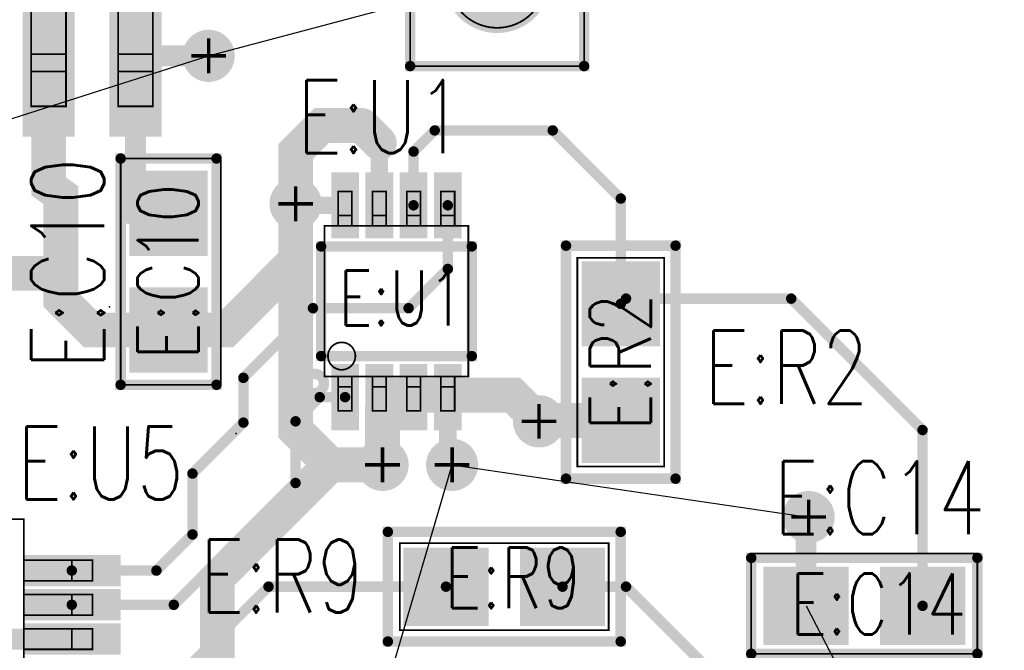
# Model space of a CAD drawing. Extents: x -7.2 to 18.3, y -5.6 to 10.9.
# Tile 35 of 112: x 3.601 to 4.167, y 0.499 to 0.862. Entities that reach past the tile are written whole.
import ezdxf
from ezdxf.enums import TextEntityAlignment as Align

# ---------------------------------------------------------------- set-up
doc = ezdxf.new("R2010")
doc.units = 0
for name, pattern in [('SIG_235', [2, 1, 1]), ('SIG_242', [2, 1, 1]), ('SIG_246', [2, 1, 1]), ('SIG_256', [2, 1, 1]), ('SIG_257', [2, 1, 1]), ('SIG_258', [2, 1, 1]), ('SIG_266', [2, 1, 1]), ('TRMIDX_12', [2, 1, 1]), ('TRMIDX_14', [2, 1, 1]), ('TRMIDX_2', [2, 1, 1]), ('TRMIDX_4', [2, 1, 1])]:
    doc.linetypes.add(name, pattern=pattern)
for name, color, linetype in [('DIMENSION7_119', 254, 'CONTINUOUS'), ('DRIL_NPLTE_THRU_01', 16, 'CONTINUOUS'), ('DRIL_NPLTE_THRU_03', 146, 'CONTINUOUS'), ('DRIL_NPLTE_THRU_04', 176, 'CONTINUOUS'), ('DRIL_PLTE_THRU_01', 16, 'CONTINUOUS'), ('DRIL_PLTE_THRU_03', 146, 'CONTINUOUS'), ('DRIL_PLTE_THRU_04', 176, 'CONTINUOUS'), ('DRIL_SYMBOL', 254, 'CONTINUOUS'), ('LINK_00', 2, 'CONTINUOUS'), ('PADS_BOT', 5, 'CONTINUOUS'), ('PADS_INNER', 1, 'CONTINUOUS'), ('PADS_TOP', 1, 'CONTINUOUS'), ('PADS_XR_131', 3, 'CONTINUOUS'), ('PADS_XR_132', 6, 'CONTINUOUS'), ('PADS_XR_133', 254, 'CONTINUOUS'), ('PART_NAME_123', 255, 'CONTINUOUS'), ('PART_NAME_129', 2, 'CONTINUOUS'), ('PART_TOP_2DLINE_123', 255, 'CONTINUOUS'), ('PART_TOP_2DLINE_129', 2, 'CONTINUOUS'), ('TRACE_01', 1, 'CONTINUOUS'), ('TRACE_04', 5, 'CONTINUOUS'), ('VIAPTS', 56, 'CONTINUOUS')]:
    doc.layers.add(name, color=color, linetype=linetype)
doc.styles.add('W0$001', font='simplex', dxfattribs={"width": 0.75})
doc.styles.add('W0$006', font='simplex', dxfattribs={"width": 0.75})

# ---------------------------------------------------------------- blocks, each defined once
blk = doc.blocks.new('SMOOTH_0$001')
at = {"const_width": 0.0005}
blk.add_lwpolyline([(-0.00025, 0, 1), (0.00025, 0, 1)], format="xyb", close=True, dxfattribs=at)
blk = doc.blocks.new('SMOOTH_0$006')
at = {"const_width": 0.003}
blk.add_lwpolyline([(-0.0015, 0, 1), (0.0015, 0, 1)], format="xyb", close=True, dxfattribs=at)
blk = doc.blocks.new('PART_BODY_TOP_394')
at = {"layer": 'PART_TOP_2DLINE_123', "const_width": 0.006}
blk.add_lwpolyline([(-0.05, 0.05), (0.35, 0.05), (0.35, -0.05), (-0.05, -0.05)], close=True, dxfattribs=at)
at = {"layer": 'PART_TOP_2DLINE_129', "const_width": 0.001}
for points in [[(0.35, 0.05), (-0.05, 0.05)], [(-0.05, 0.05), (-0.05, -0.05)], [(-0.05, -0.05), (0.35, -0.05)]]:
    blk.add_lwpolyline(points, dxfattribs=at)
blk.add_lwpolyline([(-0.028, 0, 1), (0.028, 0, 1)], format="xyb", close=True, dxfattribs=at)
at = {"layer": 'PART_TOP_2DLINE_123'}
for p in [(-0.05, 0.05), (-0.05, -0.05)]:
    blk.add_blockref('SMOOTH_0$006', p, dxfattribs=at)
at = {"layer": 'PART_TOP_2DLINE_129'}
for p in [(-0.05, 0.05), (-0.05, 0.05), (-0.05, -0.05), (-0.05, -0.05)]:
    blk.add_blockref('SMOOTH_0$001', p, dxfattribs=at)
blk = doc.blocks.new('DRIL_SYMBOL_0$028')
at = {"layer": 'DRIL_SYMBOL', "const_width": 0.002}
for points in [[(0, -0.01), (0, 0.01)], [(-0.01, 0), (0.01, 0)]]:
    blk.add_lwpolyline(points, dxfattribs=at)
blk = doc.blocks.new('DRIL_HOLE_0$028')
at = {"const_width": 0.014}
blk.add_lwpolyline([(-0.007, 0, 1), (0.007, 0, 1)], format="xyb", close=True, dxfattribs=at)
blk.add_blockref('DRIL_SYMBOL_0$028', (0, 0))
blk = doc.blocks.new('PAD_140')
at = {"const_width": 0.028}
blk.add_lwpolyline([(0, -0.014, 1), (0, 0.014, 1)], format="xyb", close=True, dxfattribs=at)
blk = doc.blocks.new('PAD_39')
at = {"const_width": 0.031}
blk.add_lwpolyline([(0, -0.0155, 1), (0, 0.0155, 1)], format="xyb", close=True, dxfattribs=at)
blk = doc.blocks.new('STK_TOP_81')
at = {"layer": 'DRIL_PLTE_THRU_01'}
blk.add_blockref('DRIL_HOLE_0$028', (0, 0), dxfattribs=at)
at = {"layer": 'DRIL_PLTE_THRU_03'}
blk.add_blockref('DRIL_HOLE_0$028', (0, 0), dxfattribs=at)
at = {"layer": 'DRIL_PLTE_THRU_04'}
blk.add_blockref('DRIL_HOLE_0$028', (0, 0), dxfattribs=at)
at = {"layer": 'PADS_BOT'}
blk.add_blockref('PAD_140', (0, 0), dxfattribs=at)
at = {"layer": 'PADS_INNER'}
blk.add_blockref('PAD_140', (0, 0), dxfattribs=at)
at = {"layer": 'PADS_TOP'}
blk.add_blockref('PAD_140', (0, 0), dxfattribs=at)
at = {"layer": 'PADS_XR_131'}
blk.add_blockref('PAD_39', (0, 0), dxfattribs=at)
at = {"layer": 'PADS_XR_132'}
blk.add_blockref('PAD_39', (0, 0), dxfattribs=at)
blk = doc.blocks.new('SYM_TOP_67')
for name in ['PART_BODY_TOP_394', 'STK_TOP_81']:
    blk.add_blockref(name, (0, 0))
blk = doc.blocks.new('PART_TOP_471')
blk.add_blockref('SYM_TOP_67', (0, 0))
blk = doc.blocks.new('PART_BODY_TOP_399')
at = {"layer": 'DIMENSION7_119', "linetype": 'TRMIDX_4', "const_width": 0.001}
blk.add_lwpolyline([(-0.25984, -0.18701), (-0.25982, -0.18701)], dxfattribs=at)
at = {"layer": 'DIMENSION7_119', "linetype": 'TRMIDX_12', "const_width": 0.001}
blk.add_lwpolyline([(-0.25984, -0.18701), (-0.25982, -0.18701)], dxfattribs=at)
at = {"layer": 'DIMENSION7_119', "linetype": 'TRMIDX_2', "const_width": 0.001}
blk.add_lwpolyline([(-0.18701, -0.25984), (-0.18698, -0.25984)], dxfattribs=at)
at = {"layer": 'DIMENSION7_119', "linetype": 'TRMIDX_14', "const_width": 0.001}
blk.add_lwpolyline([(-0.18701, -0.25984), (-0.18698, -0.25984)], dxfattribs=at)
at = {"layer": 'PART_TOP_2DLINE_129', "const_width": 0.001}
for points in [[(-0.1378, -0.1378), (0.1378, -0.1378), (0.1378, 0.1378), (-0.1378, 0.1378)], [(-0.1378, -0.06299), (-0.17717, -0.06299), (-0.17717, -0.0748), (-0.1378, -0.0748)], [(-0.1378, -0.06299), (-0.16535, -0.06299), (-0.16535, -0.0748), (-0.1378, -0.0748)], [(-0.1378, -0.08268), (-0.17717, -0.08268), (-0.17717, -0.09449), (-0.1378, -0.09449)], [(-0.1378, -0.08268), (-0.16535, -0.08268), (-0.16535, -0.09449), (-0.1378, -0.09449)], [(-0.1378, -0.10236), (-0.17717, -0.10236), (-0.17717, -0.11417), (-0.1378, -0.11417)], [(-0.1378, -0.10236), (-0.16535, -0.10236), (-0.16535, -0.11417), (-0.1378, -0.11417)]]:
    blk.add_lwpolyline(points, close=True, dxfattribs=at)
at = {"layer": 'DIMENSION7_119'}
for p in [(-0.25984, -0.18701), (-0.25984, -0.18701), (-0.25982, -0.18701), (-0.25982, -0.18701), (-0.18701, -0.25984), (-0.18701, -0.25984), (-0.18698, -0.25984), (-0.18698, -0.25984)]:
    blk.add_blockref('SMOOTH_0$001', p, dxfattribs=at)
at = {"layer": 'PART_TOP_2DLINE_129'}
for p in [(-0.17717, -0.06299), (-0.16535, -0.06299), (-0.1378, -0.06299), (-0.1378, -0.06299), (-0.17717, -0.0748), (-0.16535, -0.0748), (-0.1378, -0.0748), (-0.1378, -0.0748), (-0.17717, -0.08268), (-0.16535, -0.08268), (-0.1378, -0.08268), (-0.1378, -0.08268), (-0.17717, -0.09449), (-0.16535, -0.09449), (-0.1378, -0.09449), (-0.1378, -0.09449), (-0.17717, -0.10236), (-0.16535, -0.10236), (-0.1378, -0.10236), (-0.1378, -0.10236), (-0.17717, -0.11417), (-0.16535, -0.11417), (-0.1378, -0.11417), (-0.1378, -0.11417), (-0.1378, -0.1378)]:
    blk.add_blockref('SMOOTH_0$001', p, dxfattribs=at)
blk = doc.blocks.new('DRIL_HOLE_0')
blk.add_lwpolyline([(0, 0, 1), (0, 0, 1)], format="xyb", close=True)
blk = doc.blocks.new('PAD_1')
blk.add_lwpolyline([(0, 0, 1), (0, 0, 1)], format="xyb", close=True)
blk = doc.blocks.new('PAD_146')
at = {"const_width": 0.018}
blk.add_lwpolyline([(-0.028, 0), (0.028, 0)], dxfattribs=at)
blk = doc.blocks.new('PAD_147')
at = {"const_width": 0.012}
blk.add_lwpolyline([(-0.025, 0), (0.025, 0)], dxfattribs=at)
blk = doc.blocks.new('STK_TOP_85')
at = {"layer": 'DRIL_NPLTE_THRU_01'}
blk.add_blockref('DRIL_HOLE_0', (0, 0), dxfattribs=at)
at = {"layer": 'DRIL_NPLTE_THRU_03'}
blk.add_blockref('DRIL_HOLE_0', (0, 0), dxfattribs=at)
at = {"layer": 'DRIL_NPLTE_THRU_04'}
blk.add_blockref('DRIL_HOLE_0', (0, 0), dxfattribs=at)
at = {"layer": 'PADS_BOT'}
blk.add_blockref('PAD_1', (0, 0), dxfattribs=at)
at = {"layer": 'PADS_INNER'}
blk.add_blockref('PAD_1', (0, 0), dxfattribs=at)
at = {"layer": 'PADS_TOP'}
blk.add_blockref('PAD_147', (0, 0), dxfattribs=at)
at = {"layer": 'PADS_XR_131'}
blk.add_blockref('PAD_146', (0, 0), dxfattribs=at)
at = {"layer": 'PADS_XR_133'}
blk.add_blockref('PAD_147', (0, 0), dxfattribs=at)
blk = doc.blocks.new('SYM_TOP_72')
for name, p in [('PART_BODY_TOP_399', (0, 0)), ('STK_TOP_85', (-0.16535, -0.0689)), ('STK_TOP_85', (-0.16535, -0.08858)), ('STK_TOP_85', (-0.16535, -0.10827))]:
    blk.add_blockref(name, p)
blk = doc.blocks.new('PART_TOP_477')
blk.add_blockref('SYM_TOP_72', (0, 0))
at = {"layer": 'PART_NAME_123', "style": 'W0$006', "width": 0.75}
blk.add_text('E:U5', height=0.042, rotation=180, dxfattribs=at).set_placement((-0.1339, -0.1491))
blk = doc.blocks.new('PART_BODY_TOP_402')
at = {"layer": 'PART_TOP_2DLINE_129', "const_width": 0.001}
for points in [[(0.115, -0.15), (0.115, -0.21), (0.135, -0.21), (0.135, -0.15)], [(0.165, -0.15), (0.165, -0.21), (0.185, -0.21), (0.185, -0.15)], [(0.115, -0.18), (0.135, -0.18), (0.135, -0.19), (0.115, -0.19)], [(0.165, -0.18), (0.185, -0.18), (0.185, -0.19), (0.165, -0.19)]]:
    blk.add_lwpolyline(points, close=True, dxfattribs=at)
at = {"layer": 'PART_TOP_2DLINE_129'}
for p in [(0.115, -0.18), (0.135, -0.18), (0.165, -0.18), (0.185, -0.18), (0.115, -0.19), (0.135, -0.19), (0.165, -0.19), (0.185, -0.19), (0.115, -0.21), (0.135, -0.21), (0.165, -0.21), (0.185, -0.21)]:
    blk.add_blockref('SMOOTH_0$001', p, dxfattribs=at)
blk = doc.blocks.new('PAD_148')
at = {"const_width": 0.03}
blk.add_lwpolyline([(-0.0465, 0), (0.0465, 0)], dxfattribs=at)
blk = doc.blocks.new('PAD_149')
at = {"const_width": 0.024}
blk.add_lwpolyline([(-0.0435, 0), (0.0435, 0)], dxfattribs=at)
blk = doc.blocks.new('STK_TOP_88')
at = {"layer": 'DRIL_NPLTE_THRU_01'}
blk.add_blockref('DRIL_HOLE_0', (0, 0), dxfattribs=at)
at = {"layer": 'DRIL_NPLTE_THRU_03'}
blk.add_blockref('DRIL_HOLE_0', (0, 0), dxfattribs=at)
at = {"layer": 'DRIL_NPLTE_THRU_04'}
blk.add_blockref('DRIL_HOLE_0', (0, 0), dxfattribs=at)
at = {"layer": 'PADS_BOT'}
blk.add_blockref('PAD_1', (0, 0), dxfattribs=at)
at = {"layer": 'PADS_INNER'}
blk.add_blockref('PAD_1', (0, 0), dxfattribs=at)
at = {"layer": 'PADS_TOP', "rotation": 90}
blk.add_blockref('PAD_149', (0, 0), dxfattribs=at)
at = {"layer": 'PADS_XR_131', "rotation": 90}
blk.add_blockref('PAD_148', (0, 0), dxfattribs=at)
at = {"layer": 'PADS_XR_133', "rotation": 90}
blk.add_blockref('PAD_149', (0, 0), dxfattribs=at)
blk = doc.blocks.new('SYM_TOP_75')
for name, p in [('PART_BODY_TOP_402', (0, 0)), ('STK_TOP_88', (0.125, -0.181)), ('STK_TOP_88', (0.175, -0.181))]:
    blk.add_blockref(name, p)
blk = doc.blocks.new('PART_TOP_480')
blk.add_blockref('SYM_TOP_75', (0, 0))
blk = doc.blocks.new('PART_BODY_TOP_404')
at = {"layer": 'PART_TOP_2DLINE_123', "const_width": 0.006}
blk.add_lwpolyline([(-0.065, -0.02756), (0.065, -0.02756), (0.065, 0.02756), (-0.065, 0.02756)], close=True, dxfattribs=at)
at = {"layer": 'PART_TOP_2DLINE_129', "const_width": 0.001}
blk.add_lwpolyline([(-0.065, -0.03), (0.065, -0.03), (0.065, 0.02756), (-0.065, 0.02756)], close=True, dxfattribs=at)
at = {"layer": 'PART_TOP_2DLINE_123'}
for p in [(-0.065, 0.02756), (0.065, 0.02756), (-0.065, -0.02756), (0.065, -0.02756)]:
    blk.add_blockref('SMOOTH_0$006', p, dxfattribs=at)
at = {"layer": 'PART_TOP_2DLINE_129'}
for p in [(-0.065, 0.02756), (0.065, 0.02756), (-0.065, -0.03), (0.065, -0.03)]:
    blk.add_blockref('SMOOTH_0$001', p, dxfattribs=at)
blk = doc.blocks.new('PAD_46')
at = {"const_width": 0.045}
blk.add_lwpolyline([(-0.0245, 0), (0.0245, 0)], dxfattribs=at)
blk = doc.blocks.new('PAD_47')
at = {"const_width": 0.039}
blk.add_lwpolyline([(-0.0215, 0), (0.0215, 0)], dxfattribs=at)
blk = doc.blocks.new('STK_TOP_14')
at = {"layer": 'DRIL_PLTE_THRU_01'}
blk.add_blockref('DRIL_HOLE_0', (0, 0), dxfattribs=at)
at = {"layer": 'DRIL_PLTE_THRU_03'}
blk.add_blockref('DRIL_HOLE_0', (0, 0), dxfattribs=at)
at = {"layer": 'DRIL_PLTE_THRU_04'}
blk.add_blockref('DRIL_HOLE_0', (0, 0), dxfattribs=at)
at = {"layer": 'PADS_BOT'}
blk.add_blockref('PAD_1', (0, 0), dxfattribs=at)
at = {"layer": 'PADS_INNER'}
blk.add_blockref('PAD_1', (0, 0), dxfattribs=at)
at = {"layer": 'PADS_TOP'}
blk.add_blockref('PAD_47', (0, 0), dxfattribs=at)
at = {"layer": 'PADS_XR_131'}
blk.add_blockref('PAD_46', (0, 0), dxfattribs=at)
at = {"layer": 'PADS_XR_133'}
blk.add_blockref('PAD_47', (0, 0), dxfattribs=at)
blk = doc.blocks.new('SYM_TOP_77')
for name, p in [('PART_BODY_TOP_404', (0, 0)), ('STK_TOP_14', (-0.0335, 0)), ('STK_TOP_14', (0.0335, 0))]:
    blk.add_blockref(name, p)
blk = doc.blocks.new('PART_TOP_483')
blk.add_blockref('SYM_TOP_77', (0, 0))
at = {"layer": 'PART_NAME_123', "style": 'W0$006', "width": 0.75}
blk.add_text('E:C10', height=0.042, dxfattribs=at).set_placement((-0.056, 0.037))
at = {"layer": 'PART_NAME_129', "style": 'W0$001', "width": 0.75}
blk.add_text('E:C10', height=0.035, dxfattribs=at).set_placement((0, 0.00033), align=Align.MIDDLE_CENTER)
blk = doc.blocks.new('PART_TOP_484')
blk.add_blockref('SYM_TOP_77', (0, 0))
at = {"layer": 'PART_NAME_123', "style": 'W0$006', "width": 0.75}
blk.add_text('E:C14', height=0.042, rotation=180, dxfattribs=at).set_placement((0.0521, -0.0411))
at = {"layer": 'PART_NAME_129', "style": 'W0$001', "width": 0.75}
blk.add_text('E:C14', height=0.035, rotation=180, dxfattribs=at).set_placement((-0.0079, -0.0011), align=Align.MIDDLE_CENTER)
blk = doc.blocks.new('PART_BODY_TOP_346')
at = {"layer": 'PART_TOP_2DLINE_123', "const_width": 0.006}
blk.add_lwpolyline([(-0.06693, -0.0315), (0.06693, -0.0315), (0.06693, 0.0315), (-0.06693, 0.0315)], close=True, dxfattribs=at)
at = {"layer": 'PART_TOP_2DLINE_129', "const_width": 0.001}
blk.add_lwpolyline([(-0.06, -0.025), (0.06, -0.025), (0.06, 0.025), (-0.06, 0.025)], close=True, dxfattribs=at)
at = {"layer": 'PART_TOP_2DLINE_123'}
for p in [(-0.06693, 0.0315), (0.06693, 0.0315), (-0.06693, -0.0315), (0.06693, -0.0315)]:
    blk.add_blockref('SMOOTH_0$006', p, dxfattribs=at)
at = {"layer": 'PART_TOP_2DLINE_129'}
for p in [(-0.06, 0.025), (0.06, 0.025), (-0.06, -0.025), (0.06, -0.025)]:
    blk.add_blockref('SMOOTH_0$001', p, dxfattribs=at)
blk = doc.blocks.new('SYM_TOP_19')
for name, p in [('PART_BODY_TOP_346', (0, 0)), ('STK_TOP_14', (-0.0335, 0)), ('STK_TOP_14', (0.0335, 0))]:
    blk.add_blockref(name, p)
blk = doc.blocks.new('PART_TOP_504')
blk.add_blockref('SYM_TOP_19', (0, 0))
at = {"layer": 'PART_NAME_123', "style": 'W0$006', "width": 0.75}
blk.add_text('E:R9', height=0.042, rotation=180, dxfattribs=at).set_placement((0.1751, 0.0149))
at = {"layer": 'PART_NAME_129', "style": 'W0$001', "width": 0.75}
blk.add_text('E:R9', height=0.035, rotation=180, dxfattribs=at).set_placement((-0.0049, -0.0051), align=Align.MIDDLE_CENTER)
blk = doc.blocks.new('PART_TOP_510')
blk.add_blockref('SYM_TOP_19', (0, 0))
at = {"layer": 'PART_NAME_123', "style": 'W0$006', "width": 0.75}
blk.add_text('E:R2', height=0.042, rotation=270, dxfattribs=at).set_placement((-0.0239, -0.0479))
at = {"layer": 'PART_NAME_129', "style": 'W0$001', "width": 0.75}
blk.add_text('E:R2', height=0.035, dxfattribs=at).set_placement((0, 0.00033), align=Align.MIDDLE_CENTER)
blk = doc.blocks.new('PART_BODY_TOP_401')
at = {"layer": 'PART_TOP_2DLINE_123', "const_width": 0.006}
blk.add_lwpolyline([(-0.04331, 0.0315), (0.04331, 0.0315), (0.04331, -0.0315), (-0.04331, -0.0315)], close=True, dxfattribs=at)
blk.add_lwpolyline([(-0.05281, -0.04724, 1), (-0.04168, -0.04724, 1)], format="xyb", close=True, dxfattribs=at)
at = {"layer": 'PART_TOP_2DLINE_129', "const_width": 0.001}
for points in [[(-0.03346, 0.04331), (-0.02559, 0.04331), (-0.02559, 0.06299), (-0.03346, 0.06299)], [(-0.03346, 0.04921), (-0.02559, 0.04921), (-0.02559, 0.06299), (-0.03346, 0.06299)], [(-0.01378, 0.04331), (-0.00591, 0.04331), (-0.00591, 0.06299), (-0.01378, 0.06299)], [(-0.01378, 0.04921), (-0.00591, 0.04921), (-0.00591, 0.06299), (-0.01378, 0.06299)], [(0.00591, 0.04331), (0.01378, 0.04331), (0.01378, 0.06299), (0.00591, 0.06299)], [(0.00591, 0.04921), (0.01378, 0.04921), (0.01378, 0.06299), (0.00591, 0.06299)], [(0.02559, 0.04331), (0.03346, 0.04331), (0.03346, 0.06299), (0.02559, 0.06299)], [(0.02559, 0.04921), (0.03346, 0.04921), (0.03346, 0.06299), (0.02559, 0.06299)], [(-0.04134, 0.04331), (0.04134, 0.04331), (0.04134, -0.04331), (-0.04134, -0.04331)], [(-0.03346, -0.06299), (-0.02559, -0.06299), (-0.02559, -0.04331), (-0.03346, -0.04331)], [(-0.03346, -0.04921), (-0.02559, -0.04921), (-0.02559, -0.04331), (-0.03346, -0.04331)], [(-0.01378, -0.06299), (-0.00591, -0.06299), (-0.00591, -0.04331), (-0.01378, -0.04331)], [(-0.01378, -0.04921), (-0.00591, -0.04921), (-0.00591, -0.04331), (-0.01378, -0.04331)], [(0.00591, -0.06299), (0.01378, -0.06299), (0.01378, -0.04331), (0.00591, -0.04331)], [(0.00591, -0.04921), (0.01378, -0.04921), (0.01378, -0.04331), (0.00591, -0.04331)], [(0.02559, -0.06299), (0.03346, -0.06299), (0.03346, -0.04331), (0.02559, -0.04331)], [(0.02559, -0.04921), (0.03346, -0.04921), (0.03346, -0.04331), (0.02559, -0.04331)]]:
    blk.add_lwpolyline(points, close=True, dxfattribs=at)
blk.add_lwpolyline([(-0.03937, -0.0315, 1), (-0.02362, -0.0315, 1)], format="xyb", close=True, dxfattribs=at)
at = {"layer": 'PART_TOP_2DLINE_123'}
for p in [(-0.04331, 0.0315), (0.04331, 0.0315), (-0.04331, -0.0315), (0.04331, -0.0315)]:
    blk.add_blockref('SMOOTH_0$006', p, dxfattribs=at)
at = {"layer": 'PART_TOP_2DLINE_129'}
for p in [(-0.03346, 0.06299), (-0.03346, 0.06299), (-0.02559, 0.06299), (-0.02559, 0.06299), (-0.01378, 0.06299), (-0.01378, 0.06299), (-0.00591, 0.06299), (-0.00591, 0.06299), (0.00591, 0.06299), (0.00591, 0.06299), (0.01378, 0.06299), (0.01378, 0.06299), (0.02559, 0.06299), (0.02559, 0.06299), (0.03346, 0.06299), (0.03346, 0.06299), (-0.03346, 0.04921), (-0.02559, 0.04921), (-0.01378, 0.04921), (-0.00591, 0.04921), (0.00591, 0.04921), (0.01378, 0.04921), (0.02559, 0.04921), (0.03346, 0.04921), (-0.04134, 0.04331), (-0.03346, 0.04331), (-0.02559, 0.04331), (-0.01378, 0.04331), (-0.00591, 0.04331), (0.00591, 0.04331), (0.01378, 0.04331), (0.02559, 0.04331), (0.03346, 0.04331), (0.04134, 0.04331), (-0.04134, -0.04331), (-0.03346, -0.04331), (-0.03346, -0.04331), (-0.02559, -0.04331), (-0.02559, -0.04331), (-0.01378, -0.04331), (-0.01378, -0.04331), (-0.00591, -0.04331), (-0.00591, -0.04331), (0.00591, -0.04331), (0.00591, -0.04331), (0.01378, -0.04331), (0.01378, -0.04331), (0.02559, -0.04331), (0.02559, -0.04331), (0.03346, -0.04331), (0.03346, -0.04331), (0.04134, -0.04331), (-0.03346, -0.04921), (-0.02559, -0.04921), (-0.01378, -0.04921), (-0.00591, -0.04921), (0.00591, -0.04921), (0.01378, -0.04921), (0.02559, -0.04921), (0.03346, -0.04921), (-0.03346, -0.06299), (-0.02559, -0.06299), (-0.01378, -0.06299), (-0.00591, -0.06299), (0.00591, -0.06299), (0.01378, -0.06299), (0.02559, -0.06299), (0.03346, -0.06299)]:
    blk.add_blockref('SMOOTH_0$001', p, dxfattribs=at)
blk = doc.blocks.new('PAD_153')
at = {"const_width": 0.016}
blk.add_lwpolyline([(-0.019, 0), (0.019, 0)], dxfattribs=at)
blk = doc.blocks.new('PAD_154')
at = {"const_width": 0.01}
blk.add_lwpolyline([(-0.016, 0), (0.016, 0)], dxfattribs=at)
blk = doc.blocks.new('STK_TOP_87')
at = {"layer": 'DRIL_PLTE_THRU_01'}
blk.add_blockref('DRIL_HOLE_0', (0, 0), dxfattribs=at)
at = {"layer": 'DRIL_PLTE_THRU_03'}
blk.add_blockref('DRIL_HOLE_0', (0, 0), dxfattribs=at)
at = {"layer": 'DRIL_PLTE_THRU_04'}
blk.add_blockref('DRIL_HOLE_0', (0, 0), dxfattribs=at)
at = {"layer": 'PADS_BOT'}
blk.add_blockref('PAD_1', (0, 0), dxfattribs=at)
at = {"layer": 'PADS_INNER'}
blk.add_blockref('PAD_1', (0, 0), dxfattribs=at)
at = {"layer": 'PADS_TOP', "rotation": 90}
blk.add_blockref('PAD_154', (0, 0), dxfattribs=at)
at = {"layer": 'PADS_XR_131', "rotation": 90}
blk.add_blockref('PAD_153', (0, 0), dxfattribs=at)
at = {"layer": 'PADS_XR_133', "rotation": 90}
blk.add_blockref('PAD_154', (0, 0), dxfattribs=at)
blk = doc.blocks.new('SYM_TOP_74')
for name, p in [('STK_TOP_87', (-0.02953, 0.05512)), ('STK_TOP_87', (-0.00984, 0.05512)), ('STK_TOP_87', (0.00984, 0.05512)), ('STK_TOP_87', (0.02953, 0.05512)), ('PART_BODY_TOP_401', (0, 0)), ('STK_TOP_87', (-0.02953, -0.05512)), ('STK_TOP_87', (-0.00984, -0.05512)), ('STK_TOP_87', (0.00984, -0.05512)), ('STK_TOP_87', (0.02953, -0.05512))]:
    blk.add_blockref(name, p)
blk = doc.blocks.new('PART_TOP_518')
blk.add_blockref('SYM_TOP_74', (0, 0))
at = {"layer": 'PART_NAME_123', "style": 'W0$006', "width": 0.75}
blk.add_text('E:U1', height=0.042, dxfattribs=at).set_placement((-0.0571, 0.0851))
at = {"layer": 'PART_NAME_129', "style": 'W0$001', "width": 0.75}
blk.add_text('E:U1', height=0.0315, dxfattribs=at).set_placement((-0.0331, -0.0139))
blk = doc.blocks.new('SMOOTH_0$012')
at = {"const_width": 0.006}
blk.add_lwpolyline([(-0.003, 0, 1), (0.003, 0, 1)], format="xyb", close=True, dxfattribs=at)
blk = doc.blocks.new('SMOOTH_0$01')
at = {"const_width": 0.005}
blk.add_lwpolyline([(-0.0025, 0, 1), (0.0025, 0, 1)], format="xyb", close=True, dxfattribs=at)
blk = doc.blocks.new('SMOOTH_0$02')
at = {"const_width": 0.01}
blk.add_lwpolyline([(-0.005, 0, 1), (0.005, 0, 1)], format="xyb", close=True, dxfattribs=at)
blk = doc.blocks.new('DRIL_SYMBOL_0$013')
at = {"layer": 'DRIL_SYMBOL', "const_width": 0.002}
for points in [[(0, -0.01), (0, 0.01)], [(-0.01, 0), (0.01, 0)]]:
    blk.add_lwpolyline(points, dxfattribs=at)
blk = doc.blocks.new('DRIL_HOLE_0$013')
at = {"const_width": 0.0065}
blk.add_lwpolyline([(-0.00325, 0, 1), (0.00325, 0, 1)], format="xyb", close=True, dxfattribs=at)
blk.add_blockref('DRIL_SYMBOL_0$013', (0, 0))
blk = doc.blocks.new('PAD_190')
at = {"const_width": 0.015}
blk.add_lwpolyline([(0, -0.0075, 1), (0, 0.0075, 1)], format="xyb", close=True, dxfattribs=at)
blk = doc.blocks.new('STK_TOP_5')
at = {"layer": 'DRIL_PLTE_THRU_01'}
blk.add_blockref('DRIL_HOLE_0$013', (0, 0), dxfattribs=at)
at = {"layer": 'DRIL_PLTE_THRU_03'}
blk.add_blockref('DRIL_HOLE_0$013', (0, 0), dxfattribs=at)
at = {"layer": 'DRIL_PLTE_THRU_04'}
blk.add_blockref('DRIL_HOLE_0$013', (0, 0), dxfattribs=at)
at = {"layer": 'PADS_BOT'}
blk.add_blockref('PAD_190', (0, 0), dxfattribs=at)
at = {"layer": 'PADS_INNER'}
blk.add_blockref('PAD_190', (0, 0), dxfattribs=at)
at = {"layer": 'PADS_TOP'}
blk.add_blockref('PAD_190', (0, 0), dxfattribs=at)
blk = doc.blocks.new('SYM_TOP_3')
blk.add_blockref('STK_TOP_5', (0, 0))

msp = doc.modelspace()

# ---------------------------------------------------------------- linework, layer by layer
at = {"layer": 'LINK_00', "linetype": 'SIG_235'}
for p, q in [((3.7092, 0.8409), (3.8751, 0.885)), ((3.4742, 0.7659), (3.7092, 0.8409)), ((3.7992, 0.4359), (3.8492, 0.6059)), ((3.8492, 0.6059), (4.0542, 0.5759)), ((4.0527, 0.5249), (4.0992, 0.4359))]:
    msp.add_line(p, q, dxfattribs=at)
at = {"layer": 'TRACE_01', "linetype": 'SIG_246'}
for points, const_width in [([(3.6172, 0.8409), (3.6172, 0.921), (3.6022, 0.936), (3.3322, 0.936)], 0.02), ([(3.5477, 0.7159), (3.6242, 0.7159), (3.6242, 0.7609), (3.6172, 0.7659), (3.6172, 0.8409)], 0.02), ([(3.6862, 0.6834), (3.6417, 0.6834), (3.6242, 0.7009), (3.6242, 0.7609), (3.6172, 0.7659), (3.6172, 0.8409)], 0.02), ([(3.7592, 0.7559), (3.7592, 0.7859), (3.7742, 0.8009), (3.79736, 0.8009)], 0.02), ([(3.80736, 0.7909), (3.79736, 0.8009)], 0.02), ([(3.80736, 0.75502), (3.80736, 0.7909)], 0.01), ([(3.6862, 0.6834), (3.7192, 0.6834), (3.7592, 0.7234), (3.7592, 0.7559)], 0.02), ([(3.76008, 0.75502), (3.7592, 0.7559)], 0.02), ([(3.76008, 0.75502), (3.78767, 0.75502)], 0.01), ([(3.80736, 0.60774), (3.80736, 0.64478)], 0.01), ([(3.8992, 0.6309), (3.8997, 0.6314), (3.9462, 0.6314)], 0.02), ([(3.8092, 0.6059), (3.80736, 0.60774)], 0.02)]:
    msp.add_lwpolyline(points, dxfattribs=dict(at, const_width=const_width))
at = {"layer": 'TRACE_01', "linetype": 'SIG_235'}
for points, const_width in [([(3.6862, 0.7504), (3.6672, 0.7504), (3.6672, 0.8409)], 0.012), ([(3.6672, 0.8409), (3.7092, 0.8409)], 0.012), ([(3.84673, 0.60837), (3.84673, 0.64478)], 0.01), ([(3.8492, 0.6059), (3.84673, 0.60837)], 0.012), ([(4.0527, 0.5249), (4.0527, 0.5744), (4.0542, 0.5759)], 0.012), ([(3.63055, 0.5058), (3.5842, 0.5058), (3.5842, 0.5059), (3.5692, 0.5209)], 0.012)]:
    msp.add_lwpolyline(points, dxfattribs=dict(at, const_width=const_width))
at = {"layer": 'TRACE_01', "linetype": 'SIG_266', "const_width": 0.006}
for points in [[(3.82704, 0.75502), (3.82704, 0.7859), (3.8392, 0.79806)], [(3.9462, 0.6984), (3.9462, 0.7589), (3.90704, 0.79806), (3.8392, 0.79806)], [(3.9462, 0.6984), (3.9492, 0.7014)], [(4.1197, 0.5249), (4.1197, 0.6259), (4.0442, 0.7014), (3.9492, 0.7014)]]:
    msp.add_lwpolyline(points, dxfattribs=at)
at = {"layer": 'TRACE_01', "linetype": 'SIG_258', "const_width": 0.006}
msp.add_lwpolyline([(3.63055, 0.54517), (3.6792, 0.54517), (3.69993, 0.5659), (3.69993, 0.6009), (3.7292, 0.63017), (3.7292, 0.6559), (3.7692, 0.6959), (3.8242, 0.6959), (3.84673, 0.71843), (3.84673, 0.75502)], dxfattribs=at)
at = {"layer": 'TRACE_01', "linetype": 'SIG_257', "const_width": 0.006}
msp.add_lwpolyline([(3.63055, 0.52548), (3.6892, 0.52548), (3.7592, 0.59548), (3.7592, 0.6309), (3.77308, 0.64478), (3.78767, 0.64478)], dxfattribs=at)
at = {"layer": 'TRACE_01', "linetype": 'SIG_242', "const_width": 0.006}
msp.add_lwpolyline([(3.3909, -0.165), (3.9951, -0.165), (4.0292, -0.1309), (4.0292, 0.4559), (3.9492, 0.5359), (3.9127, 0.5359)], dxfattribs=at)
at = {"layer": 'TRACE_01', "linetype": 'SIG_256', "const_width": 0.006}
msp.add_lwpolyline([(3.63055, 0.46643), (3.6742, 0.46643), (3.74367, 0.5359), (3.8457, 0.5359)], dxfattribs=at)
at = {"layer": 'TRACE_04', "linetype": 'SIG_246', "const_width": 0.02}
for points in [[(3.7592, 0.7559), (3.7592, 0.6259), (3.7792, 0.6059)], [(3.7592, 0.7559), (3.7592, 0.6259), (3.7792, 0.6059), (3.8092, 0.6059)], [(3.8092, 0.6059), (3.8092, 0.6359), (3.8192, 0.6459), (3.8842, 0.6459), (3.8992, 0.6309)], [(3.7142, 0.2359), (3.7142, 0.5409), (3.7792, 0.6059)]]:
    msp.add_lwpolyline(points, dxfattribs=at)

# ---------------------------------------------------------------- block references
for name, p in [('PART_TOP_480', (3.4922, 1.0219)), ('PART_TOP_518', (3.8172, 0.6999))]:
    msp.add_blockref(name, p)
for name, p, rotation in [('PART_TOP_471', (3.8751, 0.885), 90), ('PART_TOP_483', (3.6862, 0.7169), 90), ('PART_TOP_510', (3.9462, 0.6649), 90), ('PART_TOP_477', (3.4652, 0.4369), 180), ('PART_TOP_484', (4.0862, 0.5249), 180), ('PART_TOP_504', (3.8792, 0.5359), 180)]:
    msp.add_blockref(name, p, dxfattribs=dict(rotation=rotation))
at = {"layer": 'TRACE_01'}
for name, p in [('SMOOTH_0$02', (3.6172, 0.8409)), ('SMOOTH_0$02', (3.6172, 0.8409)), ('SMOOTH_0$02', (3.6172, 0.8409)), ('SMOOTH_0$012', (3.6672, 0.8409)), ('SMOOTH_0$012', (3.6672, 0.8409)), ('SMOOTH_0$012', (3.7092, 0.8409)), ('SMOOTH_0$02', (3.7742, 0.8009)), ('SMOOTH_0$02', (3.79736, 0.8009)), ('SMOOTH_0$02', (3.79736, 0.8009)), ('SMOOTH_0$02', (3.80736, 0.7909)), ('SMOOTH_0$006', (3.8392, 0.79806)), ('SMOOTH_0$006', (3.8392, 0.79806)), ('SMOOTH_0$006', (3.90704, 0.79806)), ('SMOOTH_0$02', (3.7592, 0.7859)), ('SMOOTH_0$01', (3.80736, 0.7909)), ('SMOOTH_0$006', (3.82704, 0.7859)), ('SMOOTH_0$02', (3.6172, 0.7659)), ('SMOOTH_0$02', (3.6172, 0.7659)), ('SMOOTH_0$02', (3.6242, 0.7609)), ('SMOOTH_0$02', (3.6242, 0.7609)), ('SMOOTH_0$02', (3.7592, 0.7559)), ('SMOOTH_0$02', (3.7592, 0.7559)), ('SMOOTH_0$02', (3.7592, 0.7559)), ('SMOOTH_0$02', (3.76008, 0.75502)), ('SMOOTH_0$01', (3.76008, 0.75502)), ('SMOOTH_0$01', (3.78767, 0.75502)), ('SMOOTH_0$01', (3.80736, 0.75502)), ('SMOOTH_0$006', (3.9462, 0.7589)), ('SMOOTH_0$012', (3.6672, 0.7504)), ('SMOOTH_0$012', (3.6862, 0.7504)), ('SMOOTH_0$006', (3.82704, 0.75502)), ('SMOOTH_0$006', (3.84673, 0.75502)), ('SMOOTH_0$02', (3.7592, 0.7234)), ('SMOOTH_0$02', (3.6242, 0.7159)), ('SMOOTH_0$006', (3.84673, 0.71843)), ('SMOOTH_0$02', (3.6242, 0.7009)), ('SMOOTH_0$006', (3.9492, 0.7014)), ('SMOOTH_0$006', (3.9492, 0.7014)), ('SMOOTH_0$006', (4.0442, 0.7014)), ('SMOOTH_0$006', (3.7692, 0.6959)), ('SMOOTH_0$006', (3.8242, 0.6959)), ('SMOOTH_0$006', (3.9462, 0.6984)), ('SMOOTH_0$006', (3.9462, 0.6984)), ('SMOOTH_0$02', (3.6417, 0.6834)), ('SMOOTH_0$02', (3.6862, 0.6834)), ('SMOOTH_0$02', (3.6862, 0.6834)), ('SMOOTH_0$02', (3.7192, 0.6834)), ('SMOOTH_0$006', (3.7292, 0.6559)), ('SMOOTH_0$006', (3.77308, 0.64478)), ('SMOOTH_0$006', (3.78767, 0.64478)), ('SMOOTH_0$01', (3.80736, 0.64478)), ('SMOOTH_0$01', (3.84673, 0.64478)), ('SMOOTH_0$02', (3.8992, 0.6309)), ('SMOOTH_0$02', (3.8997, 0.6314)), ('SMOOTH_0$02', (3.9462, 0.6314)), ('SMOOTH_0$006', (3.7292, 0.63017)), ('SMOOTH_0$006', (3.7592, 0.6309)), ('SMOOTH_0$006', (4.1197, 0.6259)), ('SMOOTH_0$02', (3.80736, 0.60774)), ('SMOOTH_0$02', (3.8092, 0.6059)), ('SMOOTH_0$01', (3.80736, 0.60774)), ('SMOOTH_0$012', (3.84673, 0.60837)), ('SMOOTH_0$01', (3.84673, 0.60837)), ('SMOOTH_0$012', (3.8492, 0.6059)), ('SMOOTH_0$006', (3.69993, 0.6009)), ('SMOOTH_0$006', (3.7592, 0.59548)), ('SMOOTH_0$012', (4.0527, 0.5744)), ('SMOOTH_0$012', (4.0542, 0.5759)), ('SMOOTH_0$006', (3.69993, 0.5659)), ('SMOOTH_0$006', (3.63055, 0.54517)), ('SMOOTH_0$006', (3.6792, 0.54517)), ('SMOOTH_0$006', (3.74367, 0.5359)), ('SMOOTH_0$006', (3.8457, 0.5359)), ('SMOOTH_0$006', (3.9127, 0.5359)), ('SMOOTH_0$006', (3.9492, 0.5359)), ('SMOOTH_0$006', (3.63055, 0.52548)), ('SMOOTH_0$006', (3.6892, 0.52548)), ('SMOOTH_0$012', (4.0527, 0.5249)), ('SMOOTH_0$006', (4.1197, 0.5249)), ('SMOOTH_0$012', (3.63055, 0.5058))]:
    msp.add_blockref(name, p, dxfattribs=at)
at = {"layer": 'TRACE_04'}
for p in [(3.7592, 0.7559), (3.7592, 0.7559), (3.8192, 0.6459), (3.8842, 0.6459), (3.8092, 0.6359), (3.8992, 0.6309), (3.7592, 0.6259), (3.7592, 0.6259), (3.7792, 0.6059), (3.7792, 0.6059), (3.7792, 0.6059), (3.8092, 0.6059), (3.8092, 0.6059), (3.7142, 0.5409)]:
    msp.add_blockref('SMOOTH_0$02', p, dxfattribs=at)
at = {"layer": 'VIAPTS', "linetype": 'SIG_235'}
for p in [(3.7092, 0.8409), (3.8492, 0.6059), (4.0542, 0.5759)]:
    msp.add_blockref('SYM_TOP_3', p, dxfattribs=at)
at = {"layer": 'VIAPTS', "linetype": 'SIG_246'}
for p in [(3.7592, 0.7559), (3.8992, 0.6309), (3.8092, 0.6059)]:
    msp.add_blockref('SYM_TOP_3', p, dxfattribs=at)

doc.saveas('drawing.dxf')
